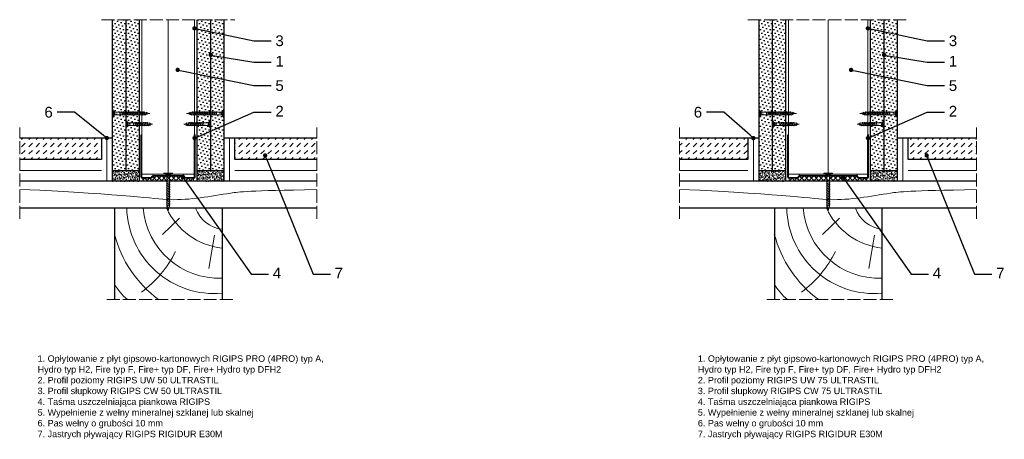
# Model space of a CAD drawing. Header units: millimetres. Extents: x 1487 to 3128, y 500 to 1564.
# Tile 1 of 3: x 1487 to 2402, y 500 to 890. Entities that reach past the tile are written whole.
import ezdxf
from ezdxf import colors
from ezdxf.entities.mleader import LeaderData, LeaderLine
from ezdxf.math import Vec2, Vec3

# ---------------------------------------------------------------- set-up
doc = ezdxf.new("R2010")
doc.units = ezdxf.units.MM
doc.linetypes.add('ACAD_ISO02W100', pattern=[15, 12, -3])
for name, color, linetype, lineweight in [('_ISOVER WELNA', 7, 'BATTING', 9), ('_RIGIPS AKCESORIA', 7, 'Continuous', 18), ('_RIGIPS G-K', 7, 'Continuous', 25), ('_RIGIPS PROFIL', 7, 'Continuous', 18), ('KRESKOWANIE', 7, 'Continuous', 9), ('OPISY', 7, 'Continuous', 9), ('PRZERYWANA', 7, 'ACAD_ISO02W100', 9)]:
    doc.layers.add(name, color=color, linetype=linetype, lineweight=lineweight)
doc.styles.get("Standard").update_dxf_attribs({"font": 'arial.ttf'})
doc.linetypes.add('BATTING', pattern='A,0.00254,-2.54,[134,ltypeshp.shx,S=2.54,R=0,X=-2.54,Y=0],-5.08,[134,ltypeshp.shx,S=2.54,R=180,X=2.54,Y=0],-2.54', length=10.16254)

# ---------------------------------------------------------------- blocks, each defined once
blk = doc.blocks.new('TN 25')
at = {"layer": '_RIGIPS AKCESORIA'}
for p, q in [((0, -0.84), (0, 7.16)), ((0, 7.16), (0.46, 7.16)), ((0.46, 4.78), (0, 4.78)), ((0, 3.5), (1.77, 3.5)), ((0, 2.83), (1.77, 2.83)), ((0.46, 1.64), (0, 1.64)), ((0.46, 7.16), (0.46, 4.78)), ((0.46, -0.84), (0.46, 1.64)), ((1.77, 3.5), (1.77, 4.2)), ((1.77, 2.83), (1.77, 2.18)), ((3.02, 4.46), (8.47, 4.46)), ((7.49, 2.01), (3.55, 2.01)), ((7.12, 4.46), (7.12, 3.18)), ((8.03, 2.01), (7.12, 4.46)), ((7.12, 3.18), (7.65, 1.53)), ((7.65, 1.53), (8.03, 2.01)), ((9.41, 2.01), (8.03, 2.01)), ((8.47, 4.46), (8.79, 5)), ((9.61, 1.51), (8.47, 4.46)), ((8.79, 5), (9.93, 2.01)), ((9, 4.46), (10.1, 4.46)), ((9.93, 2.01), (9.61, 1.51)), ((11.04, 2.01), (9.93, 2.01)), ((10.1, 4.46), (10.41, 5)), ((11.23, 1.51), (10.1, 4.46)), ((10.41, 5), (11.56, 2.01)), ((10.62, 4.46), (11.67, 4.46)), ((11.56, 2.01), (11.23, 1.51)), ((12.61, 2.01), (11.56, 2.01)), ((11.67, 4.46), (11.99, 5)), ((12.81, 1.51), (11.67, 4.46)), ((11.99, 5), (13.14, 2.01)), ((12.2, 4.46), (13.21, 4.46)), ((13.14, 2.01), (12.81, 1.51)), ((14.15, 2.01), (13.14, 2.01)), ((13.21, 4.46), (13.52, 5)), ((14.34, 1.51), (13.21, 4.46)), ((13.52, 5), (14.67, 2.01)), ((13.73, 4.46), (14.8, 4.46)), ((14.67, 2.01), (14.34, 1.51)), ((15.74, 2.01), (14.67, 2.01)), ((14.8, 4.46), (15.12, 5)), ((15.94, 1.51), (14.8, 4.46)), ((15.12, 5), (16.26, 2.01)), ((15.33, 4.46), (16.42, 4.46)), ((16.26, 2.01), (15.94, 1.51)), ((17.36, 2.01), (16.26, 2.01)), ((16.42, 4.46), (16.73, 5)), ((17.55, 1.51), (16.42, 4.46)), ((16.73, 5), (17.88, 2.01)), ((16.94, 4.46), (17.99, 4.46)), ((17.88, 2.01), (17.55, 1.51)), ((18.93, 2.01), (17.88, 2.01)), ((17.99, 4.46), (18.31, 5)), ((19.13, 1.51), (17.99, 4.46)), ((18.31, 5), (19.45, 2.01)), ((18.52, 4.46), (19.68, 4.46)), ((19.45, 2.01), (19.13, 1.51)), ((19.45, 2.01), (20.62, 2.01)), ((19.68, 4.46), (20, 5)), ((20.82, 1.51), (19.68, 4.46)), ((20, 5), (21.14, 2.01)), ((20.21, 4.46), (20.7, 4.46)), ((20.7, 4.46), (22.28, 3.98)), ((21.14, 2.01), (20.82, 1.51)), ((21.14, 2.01), (21.81, 2.12)), ((21.85, 1.83), (21.67, 3.28)), ((21.67, 3.28), (22.14, 2.4)), ((22.14, 2.4), (21.85, 1.83)), ((22.7, 2.36), (22.14, 2.4)), ((22.28, 3.98), (22.56, 4.37)), ((22.7, 2.36), (22.28, 3.98)), ((22.56, 4.37), (23.03, 2.71)), ((23.03, 2.71), (22.7, 2.36)), ((22.71, 3.85), (25, 3.24)), ((25, 3.24), (23.03, 2.71)), ((0, -0.84), (0.46, -0.84))]:
    blk.add_line(p, q, dxfattribs=at)
for centre, major_axis, ratio, start_param, end_param in [((3.09, 7.67), (0.17, 3.2), 0.826134, 1.773653, 3.180586), ((-0.04, 0.9), (0, 3.93), 0.848176, -0.720942, -0.151112), ((3.37, -1.57), (0.28, 3.57), 0.832181, 0.035984, 1.430787), ((-2.73, 15.91), (0, 14.76), 0.848176, 3.399396, 3.475072), ((0.59, 4.62), (0, 2.81), 0.848176, 3.475072, 3.862535), ((1.66, 3.18), (0, 0.895), 0.848176, -1.552777, -0.720942), ((1.66, 3.18), (0, 0.895), 0.848176, 3.862535, 4.730408)]:
    blk.add_ellipse(centre, major_axis=major_axis, ratio=ratio, start_param=start_param, end_param=end_param, dxfattribs=at)
blk = doc.blocks.new('UW 50 ULTRASTIL')
h = blk.add_hatch()
h.set_pattern_fill('ANSI31', color=256, scale=0.5, style=0)
h.paths.add_polyline_path([(-104.51, 0.56), (-104.18, 1.24, -0.286951), (-103.29, 1.8), (-82.41, 1.8), (-76.29, 1.8, -0.286951), (-75.39, 1.24), (-75.06, 0.56, 0.286951), (-74.16, 0), (-65.59, 0, 0.414214), (-64.79, 0.8), (-64.79, 40), (-65.34, 40), (-65.34, 0.8, -0.414214), (-65.59, 0.55), (-73.82, 0.55, -0.286951), (-74.72, 1.11), (-75.05, 1.79, 0.286951), (-75.94, 2.35), (-103.63, 2.35, 0.286951), (-104.53, 1.79), (-104.86, 1.11, -0.286951), (-105.76, 0.55), (-113.99, 0.55, -0.414214), (-114.24, 0.8), (-114.24, 40), (-114.79, 40), (-114.79, 0.8, 0.414214), (-113.99, 0), (-105.41, 0, 0.286951)])
for p, q in [((-114.79, 0.8), (-114.79, 40)), ((-114.79, 40), (-114.24, 40)), ((-114.24, 0.8), (-114.24, 40)), ((-65.34, 0.8), (-65.34, 40)), ((-64.79, 40), (-65.34, 40)), ((-64.79, 0.8), (-64.79, 40)), ((-113.99, 0.55), (-105.76, 0.55)), ((-113.99, 0), (-105.41, 0)), ((-104.86, 1.11), (-104.53, 1.79)), ((-104.51, 0.56), (-104.18, 1.24)), ((-103.63, 2.35), (-75.94, 2.35)), ((-103.29, 1.8), (-76.29, 1.8)), ((-75.06, 0.56), (-75.39, 1.24)), ((-74.72, 1.11), (-75.05, 1.79)), ((-74.16, 0), (-65.59, 0)), ((-73.82, 0.55), (-65.59, 0.55))]:
    blk.add_line(p, q)
for centre, radius, start, end in [((-113.99, 0.8), 0.8, 180, 270), ((-113.99, 0.8), 0.25, 180, 270), ((-105.76, 1.55), 1, 270, 334.04349), ((-105.41, 1), 1, 270, 334.04349), ((-103.63, 1.35), 1, 90, 154.04349), ((-103.29, 0.8), 1, 90, 154.04349), ((-76.29, 0.8), 1, 25.95651, 90), ((-75.94, 1.35), 1, 25.95651, 90), ((-74.16, 1), 1, 205.95651, 270), ((-73.82, 1.55), 1, 205.95651, 270), ((-65.59, 0.8), 0.8, 270, 0), ((-65.59, 0.8), 0.25, 270, 0)]:
    blk.add_arc(centre, radius, start, end)
blk = doc.blocks.new('UW 75 ULTRASTIL')
h = blk.add_hatch()
h.set_pattern_fill('ANSI31', color=256, scale=0.5, style=0)
h.paths.add_polyline_path([(-11.93, 0.56), (-11.6, 1.24, -0.286951), (-10.7, 1.8), (10.18, 1.8), (41.3, 1.8, -0.286951), (42.2, 1.24), (42.53, 0.56, 0.286951), (43.43, 0), (52, 0, 0.414214), (52.8, 0.8), (52.8, 40), (52.25, 40), (52.25, 0.8, -0.414214), (52, 0.55), (43.77, 0.55, -0.286951), (42.87, 1.11), (42.54, 1.79, 0.286951), (41.64, 2.35), (-11.04, 2.35, 0.286951), (-11.94, 1.79), (-12.27, 1.11, -0.286951), (-13.17, 0.55), (-21.4, 0.55, -0.414214), (-21.65, 0.8), (-21.65, 40), (-22.2, 40), (-22.2, 0.8, 0.414214), (-21.4, 0), (-12.83, 0, 0.286951)])
for p, q in [((-22.2, 0.8), (-22.2, 40)), ((-22.2, 40), (-21.65, 40)), ((-21.65, 0.8), (-21.65, 40)), ((52.25, 0.8), (52.25, 40)), ((52.8, 40), (52.25, 40)), ((52.8, 0.8), (52.8, 40)), ((-21.4, 0.55), (-13.17, 0.55)), ((-21.4, 0), (-12.83, 0)), ((-12.27, 1.11), (-11.94, 1.79)), ((-11.93, 0.56), (-11.6, 1.24)), ((-11.04, 2.35), (41.64, 2.35)), ((-10.7, 1.8), (41.3, 1.8)), ((42.53, 0.56), (42.2, 1.24)), ((42.87, 1.11), (42.54, 1.79)), ((43.43, 0), (52, 0)), ((43.77, 0.55), (52, 0.55))]:
    blk.add_line(p, q)
for centre, radius, start, end in [((-21.4, 0.8), 0.8, 180, 270), ((-21.4, 0.8), 0.25, 180, 270), ((-13.17, 1.55), 1, 270, 334.04349), ((-12.83, 1), 1, 270, 334.04349), ((-11.04, 1.35), 1, 90, 154.04349), ((-10.7, 0.8), 1, 90, 154.04349), ((41.3, 0.8), 1, 25.95651, 90), ((41.64, 1.35), 1, 25.95651, 90), ((43.43, 1), 1, 205.95651, 270), ((43.77, 1.55), 1, 205.95651, 270), ((52, 0.8), 0.8, 270, 0), ((52, 0.8), 0.25, 270, 0)]:
    blk.add_arc(centre, radius, start, end)
blk = doc.blocks.new('TN 35')
at = {"layer": '_RIGIPS AKCESORIA'}
for p, q in [((0, -0.84), (0, 7.16)), ((0, 7.16), (0.46, 7.16)), ((0.46, 4.78), (0, 4.78)), ((0, 3.5), (1.77, 3.5)), ((0, 2.83), (1.77, 2.83)), ((0.46, 1.64), (0, 1.64)), ((0.46, 7.16), (0.46, 4.78)), ((0.46, -0.84), (0.46, 1.64)), ((1.77, 3.5), (1.77, 4.2)), ((1.77, 2.83), (1.77, 2.18)), ((3.02, 4.46), (8.47, 4.46)), ((7.49, 2.01), (3.55, 2.01)), ((7.12, 4.46), (7.12, 3.18)), ((8.03, 2.01), (7.12, 4.46)), ((7.12, 3.18), (7.65, 1.53)), ((7.65, 1.53), (8.03, 2.01)), ((9.41, 2.01), (8.03, 2.01)), ((8.47, 4.46), (8.79, 5)), ((9.61, 1.51), (8.47, 4.46)), ((8.79, 5), (9.93, 2.01)), ((9, 4.46), (10.1, 4.46)), ((9.93, 2.01), (9.61, 1.51)), ((11.04, 2.01), (9.93, 2.01)), ((10.1, 4.46), (10.41, 5)), ((11.23, 1.51), (10.1, 4.46)), ((10.41, 5), (11.56, 2.01)), ((10.62, 4.46), (11.67, 4.46)), ((11.56, 2.01), (11.23, 1.51)), ((12.61, 2.01), (11.56, 2.01)), ((11.67, 4.46), (11.99, 5)), ((12.81, 1.51), (11.67, 4.46)), ((11.99, 5), (13.14, 2.01)), ((12.2, 4.46), (13.21, 4.46)), ((13.14, 2.01), (12.81, 1.51)), ((14.15, 2.01), (13.14, 2.01)), ((13.21, 4.46), (13.52, 5)), ((14.34, 1.51), (13.21, 4.46)), ((13.52, 5), (14.67, 2.01)), ((13.73, 4.46), (14.8, 4.46)), ((14.67, 2.01), (14.34, 1.51)), ((15.74, 2.01), (14.67, 2.01)), ((14.8, 4.46), (15.12, 5)), ((15.94, 1.51), (14.8, 4.46)), ((15.12, 5), (16.26, 2.01)), ((15.33, 4.46), (16.42, 4.46)), ((16.26, 2.01), (15.94, 1.51)), ((17.36, 2.01), (16.26, 2.01)), ((16.42, 4.46), (16.73, 5)), ((17.55, 1.51), (16.42, 4.46)), ((16.73, 5), (17.88, 2.01)), ((16.94, 4.46), (17.99, 4.46)), ((17.88, 2.01), (17.55, 1.51)), ((18.93, 2.01), (17.84, 2.01)), ((17.99, 4.46), (18.31, 5)), ((19.13, 1.51), (17.99, 4.46)), ((18.31, 5), (19.45, 2.01)), ((18.52, 4.46), (19.57, 4.46)), ((19.45, 2.01), (19.13, 1.51)), ((20.51, 2.01), (19.41, 2.01)), ((19.57, 4.46), (19.88, 5)), ((20.7, 1.51), (19.57, 4.46)), ((19.88, 5), (21.03, 2.01)), ((20.09, 4.46), (21.14, 4.46)), ((21.03, 2.01), (20.7, 1.51)), ((22.08, 2.01), (20.99, 2.01)), ((21.14, 4.46), (21.46, 5)), ((22.28, 1.51), (21.14, 4.46)), ((21.46, 5), (22.6, 2.01)), ((21.67, 4.46), (22.72, 4.46)), ((22.6, 2.01), (22.28, 1.51)), ((23.66, 2.01), (22.56, 2.01)), ((22.72, 4.46), (23.03, 5)), ((23.85, 1.51), (22.72, 4.46)), ((23.03, 5), (24.18, 2.01)), ((23.24, 4.46), (24.29, 4.46)), ((24.18, 2.01), (23.85, 1.51)), ((25.23, 2.01), (24.14, 2.01)), ((24.29, 4.46), (24.61, 5)), ((25.43, 1.51), (24.29, 4.46)), ((24.61, 5), (25.75, 2.01)), ((24.81, 4.46), (25.87, 4.46)), ((25.75, 2.01), (25.43, 1.51)), ((26.81, 2.01), (25.71, 2.01)), ((25.87, 4.46), (26.18, 5)), ((27, 1.51), (25.87, 4.46)), ((26.18, 5), (27.33, 2.01)), ((26.39, 4.46), (27.44, 4.46)), ((27.33, 2.01), (27, 1.51)), ((28.38, 2.01), (27.33, 2.01)), ((27.44, 4.46), (27.76, 5)), ((28.58, 1.51), (27.44, 4.46)), ((27.76, 5), (28.9, 2.01)), ((27.96, 4.46), (29.13, 4.46)), ((28.9, 2.01), (28.58, 1.51)), ((28.9, 2.01), (30.07, 2.01)), ((29.13, 4.46), (29.45, 5)), ((30.27, 1.51), (29.13, 4.46)), ((29.45, 5), (30.59, 2.01)), ((29.65, 4.46), (30.15, 4.46)), ((30.15, 4.46), (31.73, 3.98)), ((30.59, 2.01), (30.27, 1.51)), ((30.59, 2.01), (31.26, 2.12)), ((31.3, 1.83), (31.12, 3.28)), ((31.12, 3.28), (31.59, 2.4)), ((31.59, 2.4), (31.3, 1.83)), ((32.15, 2.36), (31.59, 2.4)), ((31.73, 3.98), (32.01, 4.37)), ((32.15, 2.36), (31.73, 3.98)), ((32.01, 4.37), (32.48, 2.71)), ((32.48, 2.71), (32.15, 2.36)), ((32.16, 3.85), (35, 3.24)), ((35, 3.24), (32.48, 2.71)), ((0, -0.84), (0.46, -0.84))]:
    blk.add_line(p, q, dxfattribs=at)
for centre, major_axis, ratio, start_param, end_param in [((3.09, 7.67), (0.17, 3.2), 0.826134, 1.773653, 3.180586), ((-0.04, 0.9), (0, 3.93), 0.848176, -0.720942, -0.151112), ((3.37, -1.57), (0.28, 3.57), 0.832181, 0.035984, 1.430787), ((-2.73, 15.91), (0, 14.76), 0.848176, 3.399396, 3.475072), ((0.59, 4.62), (0, 2.81), 0.848176, 3.475072, 3.862535), ((1.66, 3.18), (0, 0.895), 0.848176, -1.552777, -0.720942), ((1.66, 3.18), (0, 0.895), 0.848176, 3.862535, 4.730408)]:
    blk.add_ellipse(centre, major_axis=major_axis, ratio=ratio, start_param=start_param, end_param=end_param, dxfattribs=at)
blk = doc.blocks.new('drew kres')
at = {"layer": 'KRESKOWANIE'}
for p, q in [((2017.14, 418.87), (2001.31, 403.8)), ((2049.56, 403.04), (2044.28, 372.15))]:
    blk.add_line(p, q, dxfattribs=at)
for centre, radius, start, end in [((2049.6, 430.44), 81.58, 181.47193, 274.90404), ((2053.93, 433.85), 70.73, 184.46723, 272.14351), ((2063.95, 455.7), 64.99, 204.89607, 263.48248), ((2059.82, 437.89), 29.39, 198.95356, 263.65586), ((2063.5, 432.03), 110.49, 194.5935, 233.38495), ((1921.56, 433.01), 102.26, 306.02448, 333.87188), ((1998.29, 380.05), 47.17, 207.83589, 231.09163)]:
    blk.add_arc(centre, radius, start, end, dxfattribs=at)
blk = doc.blocks.new('_Dot')
at = {"color": 0, "linetype": 'ByBlock', "lineweight": -2}
blk.add_line((-0.5, 0), (-1, 0), dxfattribs=at)
at = {"color": 0, "linetype": 'ByBlock', "const_width": 0.5}
blk.add_lwpolyline([(-0.25, 0, 1), (0.25, 0, 1)], format="xyb", close=True, dxfattribs=at)

msp = doc.modelspace()

# ---------------------------------------------------------------- hatches: boundary and pattern name
at = {"layer": '_RIGIPS G-K'}
h = msp.add_hatch(dxfattribs=at)
h.set_pattern_fill('DOTS', color=256, scale=2, angle=45, style=0)
h.set_pattern_definition([(45, (-14, -693.9962), (-1.122532, 3.367596), [0, -3.175])])
h.paths.add_polyline_path([(1585.27, 890.13), (1572.77, 890.13), (1572.77, 750.13), (1585.27, 750.13)])
h = msp.add_hatch(dxfattribs=at)
h.set_pattern_fill('DOTS', color=256, scale=2, angle=45, style=0)
h.set_pattern_definition([(45, (-1.5, -693.9962), (-1.122532, 3.367596), [0, -3.175])])
h.paths.add_polyline_path([(1597.77, 890.13), (1585.27, 890.13), (1585.27, 750.13), (1597.77, 750.13)])
h = msp.add_hatch(dxfattribs=at)
h.set_pattern_fill('DOTS', color=256, scale=2, angle=45, style=0)
h.set_pattern_definition([(45, (1.5, -693.9962), (-1.122532, 3.367596), [0, -3.175])])
h.paths.add_polyline_path([(1664.27, 890.13), (1651.77, 890.13), (1651.77, 750.13), (1664.27, 750.13)])
h = msp.add_hatch(dxfattribs=at)
h.set_pattern_fill('DOTS', color=256, scale=2, angle=45, style=0)
h.set_pattern_definition([(45, (14, -693.9962), (-1.122532, 3.367596), [0, -3.175])])
h.paths.add_polyline_path([(1676.77, 890.13), (1664.27, 890.13), (1664.27, 750.13), (1676.77, 750.13)])
h = msp.add_hatch(dxfattribs=at)
h.set_pattern_fill('DOTS', color=256, scale=2, angle=45, style=0)
h.set_pattern_definition([(45, (586.7418, -693.9962), (-1.122532, 3.367596), [0, -3.175])])
h.paths.add_polyline_path([(2186.02, 890.13), (2173.52, 890.13), (2173.52, 750.13), (2186.02, 750.13)])
h = msp.add_hatch(dxfattribs=at)
h.set_pattern_fill('DOTS', color=256, scale=2, angle=45, style=0)
h.set_pattern_definition([(45, (599.2418, -693.9962), (-1.122532, 3.367596), [0, -3.175])])
h.paths.add_polyline_path([(2198.52, 890.13), (2186.02, 890.13), (2186.02, 750.13), (2198.52, 750.13)])
h = msp.add_hatch(dxfattribs=at)
h.set_pattern_fill('DOTS', color=256, scale=2, angle=45, style=0)
h.set_pattern_definition([(45, (627.2418, -693.9962), (-1.122532, 3.367596), [0, -3.175])])
h.paths.add_polyline_path([(2290.02, 890.13), (2277.52, 890.13), (2277.52, 750.13), (2290.02, 750.13)])
h = msp.add_hatch(dxfattribs=at)
h.set_pattern_fill('DOTS', color=256, scale=2, angle=45, style=0)
h.set_pattern_definition([(45, (639.7418, -693.9962), (-1.122532, 3.367596), [0, -3.175])])
h.paths.add_polyline_path([(2302.52, 890.13), (2290.02, 890.13), (2290.02, 750.13), (2302.52, 750.13)])
h = msp.add_hatch(dxfattribs=at)
h.set_pattern_fill('AR-SAND', color=256, scale=0.05, style=0)
h.set_pattern_definition([(37.5, (-1.5, -385.9353), (-0.0800016, 2.4470662), [0, -1.9304, 0, -2.159, 0, -2.06375]), (7.5, (-1.5, -385.9353), (2.2476164, 3.5841255), [0, -1.0414, 0, -1.7399, 0, -0.66675]), (327.5, (-3.062, -385.9353), (3.9549619, 0.007186), [0, -0.635, 0, -2.286, 0, -2.9845]), (317.5, (-3.062, -385.9353), (3.817782, 1.1146466), [0, -0.3175, 0, -1.4986, 0, -1.7145])])
h.paths.add_polyline_path([(1597.77, 750.13), (1572.77, 750.13), (1572.77, 740.13), (1597.77, 740.13)])
h = msp.add_hatch(dxfattribs=at)
h.set_pattern_fill('AR-SAND', color=256, scale=0.05, style=0)
h.set_pattern_definition([(37.5, (1.5, -385.9353), (-0.0800016, 2.4470662), [0, -1.9304, 0, -2.159, 0, -2.06375]), (7.5, (1.5, -385.9353), (2.2476164, 3.5841255), [0, -1.0414, 0, -1.7399, 0, -0.66675]), (327.5, (-0.062, -385.9353), (3.9549619, 0.007186), [0, -0.635, 0, -2.286, 0, -2.9845]), (317.5, (-0.062, -385.9353), (3.817782, 1.1146466), [0, -0.3175, 0, -1.4986, 0, -1.7145])])
h.paths.add_polyline_path([(1676.77, 750.13), (1651.77, 750.13), (1651.77, 740.13), (1676.77, 740.13)])
h = msp.add_hatch(dxfattribs=at)
h.set_pattern_fill('AR-SAND', color=256, scale=0.05, style=0)
h.set_pattern_definition([(37.5, (285.7418, -385.9353), (-0.0800016, 2.4470662), [0, -1.9304, 0, -2.159, 0, -2.06375]), (7.5, (285.7418, -385.9353), (2.2476164, 3.5841255), [0, -1.0414, 0, -1.7399, 0, -0.66675]), (327.5, (284.1797, -385.9353), (3.9549619, 0.007186), [0, -0.635, 0, -2.286, 0, -2.9845]), (317.5, (284.1797, -385.9353), (3.8177823, 1.1146466), [0, -0.3175, 0, -1.4986, 0, -1.7145])])
h.paths.add_polyline_path([(2198.52, 750.13), (2173.52, 750.13), (2173.52, 740.13), (2198.52, 740.13)])
h = msp.add_hatch(dxfattribs=at)
h.set_pattern_fill('AR-SAND', color=256, scale=0.05, style=0)
h.set_pattern_definition([(37.5, (288.7418, -385.9353), (-0.0800016, 2.4470662), [0, -1.9304, 0, -2.159, 0, -2.06375]), (7.5, (288.7418, -385.9353), (2.2476164, 3.5841255), [0, -1.0414, 0, -1.7399, 0, -0.66675]), (327.5, (287.1797, -385.9353), (3.9549619, 0.007186), [0, -0.635, 0, -2.286, 0, -2.9845]), (317.5, (287.1797, -385.9353), (3.8177823, 1.1146466), [0, -0.3175, 0, -1.4986, 0, -1.7145])])
h.paths.add_polyline_path([(2302.52, 750.13), (2277.52, 750.13), (2277.52, 740.13), (2302.52, 740.13)])
at = {"layer": 'KRESKOWANIE'}
h = msp.add_hatch(dxfattribs=at)
h.set_pattern_fill('DASH', color=256, scale=1.5, angle=45, style=0)
h.set_pattern_definition([(45, (0, -345.9353), (4e-16, 6.735192), [4.7625, -4.7625])])
h.paths.add_polyline_path([(1562.77, 760.13), (1562.77, 780.13), (1486.77, 780.13), (1486.77, 760.13)])
h.paths.add_polyline_path([(1686.77, 780.13), (1686.77, 760.13), (1762.77, 760.13), (1762.77, 780.13)])
h = msp.add_hatch(dxfattribs=at)
h.set_pattern_fill('DASH', color=256, scale=1.5, angle=45, style=0)
h.set_pattern_definition([(45, (287.242, -345.9353), (4e-16, 6.735192), [4.7625, -4.7625])])
h.paths.add_polyline_path([(2312.52, 780.13), (2312.52, 760.13), (2376.02, 760.13), (2376.02, 780.13)])
h.paths.add_polyline_path([(2163.52, 760.13), (2163.52, 780.13), (2100.02, 780.13), (2100.02, 760.13)])
h = msp.add_hatch(dxfattribs=at)
h.set_pattern_fill('ANSI37', color=256, angle=90, style=0)
h.set_pattern_definition([(135, (0, -693.9962), (-2.245064, -2.245064), []), (225, (0, -693.9962), (2.245064, -2.245064), [])])
h.paths.add_polyline_path([(1648.37, 743.13), (1640.4, 743.13, -0.286951), (1639.5, 743.69), (1639.17, 744.37, 0.286951), (1638.27, 744.93), (1611.28, 744.93, 0.286951), (1610.38, 744.37), (1610.05, 743.69, -0.286951), (1609.15, 743.13), (1601.17, 743.13), (1601.17, 740.13), (1648.37, 740.13)])
h = msp.add_hatch(dxfattribs=at)
h.set_pattern_fill('ANSI37', color=256, angle=90, style=0)
h.set_pattern_definition([(135, (287.2418, -693.9962), (-2.245064, -2.245064), []), (225, (287.2418, -693.9962), (2.245064, -2.245064), [])])
h.paths.add_polyline_path([(2274.12, 743.13), (2266.14, 743.13, -0.286951), (2265.24, 743.69), (2264.91, 744.37, 0.286951), (2264.02, 744.93), (2212.02, 744.93, 0.286951), (2211.12, 744.37), (2210.79, 743.69, -0.286951), (2209.89, 743.13), (2201.92, 743.13), (2201.92, 740.13), (2274.12, 740.13)])

# ---------------------------------------------------------------- linework, layer by layer
for p, q in [((1572.77, 780.13), (1486.77, 780.13)), ((1562.77, 780.13), (1562.77, 760.13)), ((1762.77, 780.13), (1676.77, 780.13)), ((1686.77, 760.13), (1686.77, 780.13)), ((2173.52, 780.13), (2100.02, 780.13)), ((2163.52, 780.13), (2163.52, 760.13)), ((2376.02, 780.13), (2302.52, 780.13)), ((2312.52, 760.13), (2312.52, 780.13)), ((1562.77, 760.13), (1486.77, 760.13)), ((1762.77, 760.13), (1686.77, 760.13)), ((2163.52, 760.13), (2100.02, 760.13)), ((2376.02, 760.13), (2312.52, 760.13)), ((1762.77, 740.13), (1486.77, 740.13)), ((2376.02, 740.13), (2100.02, 740.13)), ((1762.77, 715.13), (1486.77, 715.13)), ((1574.77, 715.13), (1574.77, 630.13)), ((1674.77, 715.13), (1674.77, 630.13)), ((2376.02, 715.13), (2100.02, 715.13)), ((2188.02, 715.13), (2188.02, 630.13)), ((2288.02, 715.13), (2288.02, 630.13))]:
    msp.add_line(p, q)
at = {"layer": '_ISOVER WELNA', "ltscale": 2.4}
msp.add_line((1624.77, 890.13), (1624.77, 745.48), dxfattribs=at)
at = {"layer": '_ISOVER WELNA', "ltscale": 3.6}
msp.add_line((2238.02, 890.13), (2238.02, 745.48), dxfattribs=at)
at = {"layer": '_ISOVER WELNA', "ltscale": 0.49}
for p, q in [((1567.77, 780.13), (1567.77, 740.13)), ((1681.77, 780.13), (1681.77, 740.13)), ((2168.52, 780.13), (2168.52, 740.13)), ((2307.52, 780.13), (2307.52, 740.13))]:
    msp.add_line(p, q, dxfattribs=at)
at = {"layer": '_ISOVER WELNA', "ltscale": 0.95}
for p, q in [((1486.77, 750.13), (1562.77, 750.13)), ((1686.77, 750.13), (1762.77, 750.13)), ((2100.02, 750.13), (2163.52, 750.13)), ((2312.52, 750.13), (2376.02, 750.13))]:
    msp.add_line(p, q, dxfattribs=at)
at = {"layer": '_RIGIPS G-K'}
for p, q in [((1572.77, 890.13), (1572.77, 740.13)), ((1585.27, 890.13), (1585.27, 750.13)), ((1597.77, 890.13), (1597.77, 740.13)), ((1651.77, 740.13), (1651.77, 890.13)), ((1664.27, 750.13), (1664.27, 890.13)), ((1676.77, 740.13), (1676.77, 890.13)), ((2173.52, 890.13), (2173.52, 740.13)), ((2186.02, 890.13), (2186.02, 750.13)), ((2198.52, 890.13), (2198.52, 740.13)), ((2277.52, 740.13), (2277.52, 890.13)), ((2290.02, 750.13), (2290.02, 890.13)), ((2302.52, 740.13), (2302.52, 890.13)), ((1572.77, 750.13), (1597.77, 750.13)), ((1651.77, 750.13), (1676.77, 750.13)), ((2173.52, 750.13), (2198.52, 750.13)), ((2277.52, 750.13), (2302.52, 750.13)), ((1664.27, 740.13), (1651.77, 740.13)), ((2276.02, 740.13), (2263.52, 740.13))]:
    msp.add_line(p, q, dxfattribs=at)
at = {"layer": '_RIGIPS PROFIL', "lineweight": 9}
for p, q in [((1600.37, 890.13), (1600.37, 746.48)), ((1649.17, 890.13), (1649.17, 746.48)), ((2201.12, 890.13), (2201.12, 746.48)), ((2274.92, 890.13), (2274.92, 746.48)), ((1649.17, 746.48), (1600.37, 746.48)), ((2274.92, 746.48), (2201.12, 746.48))]:
    msp.add_line(p, q, dxfattribs=at)
at = {"layer": 'KRESKOWANIE'}
for p, q in [((1601.17, 743.13), (1601.17, 740.13)), ((1648.37, 743.13), (1648.37, 740.13)), ((2201.92, 743.13), (2201.92, 740.13)), ((2274.12, 743.13), (2274.12, 740.13))]:
    msp.add_line(p, q, dxfattribs=at)
for points in [[(1486.77, 732.48), (1591.88, 727.79), (1627.56, 718.91), (1672.09, 727.78), (1698.94, 731.27), (1762.77, 732.25)], [(2100.02, 732.48), (2205.12, 727.79), (2240.8, 718.91), (2285.33, 727.78), (2312.18, 731.27), (2376.02, 732.25)]]:
    msp.add_open_spline(points, degree=3, knots=[6.686545, 6.686545, 6.686545, 6.686545, 59.146745, 116.016123, 140.325128, 140.325128, 140.325128, 140.325128], dxfattribs=at)
at = {"layer": 'PRZERYWANA'}
for p, q in [((1562.77, 890.13), (1686.77, 890.13)), ((2163.52, 890.13), (2312.52, 890.13)), ((1486.77, 705.13), (1486.77, 790.13)), ((1762.77, 705.13), (1762.77, 790.13)), ((1762.77, 705.13), (1762.77, 790.13)), ((2100.02, 705.13), (2100.02, 790.13)), ((2376.02, 705.13), (2376.02, 790.13)), ((1684.77, 630.13), (1564.77, 630.13)), ((2298.02, 630.13), (2178.02, 630.13))]:
    msp.add_line(p, q, dxfattribs=at)

# ---------------------------------------------------------------- block references
for name, p in [('UW 50 ULTRASTIL', (1714.56, 743.13)), ('UW 75 ULTRASTIL', (2222.72, 743.13))]:
    msp.add_blockref(name, p)
at = {"layer": '_RIGIPS AKCESORIA'}
for name, p in [('TN 35', (1572.77, 799.89)), ('TN 35', (2173.52, 799.89)), ('TN 25', (1585.27, 789.89)), ('TN 25', (2186.02, 789.89))]:
    msp.add_blockref(name, p, dxfattribs=at)
at = {"layer": '_RIGIPS AKCESORIA', "xscale": -1}
for name, p in [('TN 35', (1676.77, 799.89)), ('TN 35', (2302.52, 799.89)), ('TN 25', (1664.27, 789.89)), ('TN 25', (2290.02, 789.89))]:
    msp.add_blockref(name, p, dxfattribs=at)
at = {"layer": '_RIGIPS AKCESORIA', "rotation": 270}
for p in [(1621.61, 747.48), (2234.85, 747.48)]:
    msp.add_blockref('TN 35', p, dxfattribs=at)
at = {"layer": 'KRESKOWANIE'}
for p in [(-381.8, 286.79), (231.44, 286.79)]:
    msp.add_blockref('drew kres', p, dxfattribs=at)

# ---------------------------------------------------------------- texts
at = {"char_height": 6, "attachment_point": 1}
for s, insert, width in [('1. Opłytowanie z płyt gipsowo-kartonowych RIGIPS PRO (4PRO) typ A, Hydro typ H2, Fire typ F, Fire+ typ DF, Fire+ Hydro typ DFH2\\P2. Profil poziomy RIGIPS UW 50 ULTRASTIL\\P3. Profil słupkowy RIGIPS CW 50 ULTRASTIL\\P4. Taśma uszczelniająca piankowa RIGIPS\\P5. Wypełnienie z wełny mineralnej szklanej lub skalnej\\P6. Pas wełny o grubości 10 mm\\P7. Jastrych pływający RIGIPS RIGIDUR E30M', (1503.41, 578.28), 270.0751), ('1. Opłytowanie z płyt gipsowo-kartonowych RIGIPS PRO (4PRO) typ A, Hydro typ H2, Fire typ F, Fire+ typ DF, Fire+ Hydro typ DFH2\\P2. Profil poziomy RIGIPS UW 75 ULTRASTIL\\P3. Profil słupkowy RIGIPS CW 75 ULTRASTIL\\P4. Taśma uszczelniająca piankowa RIGIPS\\P5. Wypełnienie z wełny mineralnej szklanej lub skalnej\\P6. Pas wełny o grubości 10 mm\\P7. Jastrych pływający RIGIPS RIGIDUR E30M', (2116.96, 578.28), 268.4214)]:
    msp.add_mtext(s, dxfattribs=dict(at, insert=insert, width=width))

# ---------------------------------------------------------------- leaders
at = {"layer": 'OPISY'}
ml = msp.add_multileader_mtext('Standard', dxfattribs=at)
ml.set_content('3', color=256)
ml.set_leader_properties()
ml.set_arrow_properties(name='DOT')
ml.build(insert=Vec2(0, 0))
ctx = ml.context
ctx.base_point, ctx.char_height, ctx.landing_gap_size, ctx.plane_origin = Vec3(1720.4, 870.49), 10, 4, Vec3(1527.81, 1014.15)
notes = []
notes.append((ctx, [(0, (1, 1, 0), (1704.4, 870.49), (1, 0), 16, [(0, [(1649.16, 882.03)], 0, [])])]))
ctx.mtext.insert, ctx.mtext.flow_direction = Vec3(1724.4, 875.58), 5
ml = msp.add_multileader_mtext('Standard', dxfattribs=at)
ml.set_content('3', color=256)
ml.set_leader_properties()
ml.set_arrow_properties(name='DOT')
ml.build(insert=Vec2(0, 0))
ctx = ml.context
ctx.base_point, ctx.char_height, ctx.landing_gap_size, ctx.plane_origin = Vec3(2346.16, 870.49), 10, 4, Vec3(2153.57, 1014.15)
notes.append((ctx, [(0, (1, 1, 0), (2330.16, 870.49), (1, 0), 16, [(0, [(2274.92, 882.03)], 0, [])])]))
ctx.mtext.insert, ctx.mtext.flow_direction = Vec3(2350.16, 875.58), 5
ml = msp.add_multileader_mtext('Standard', dxfattribs=at)
ml.set_content('1', color=256)
ml.set_leader_properties()
ml.set_arrow_properties(name='DOT')
ml.build(insert=Vec2(0, 0))
ctx = ml.context
ctx.base_point, ctx.char_height, ctx.landing_gap_size, ctx.plane_origin = Vec3(1720.4, 850.55), 10, 4, Vec3(1527.81, 994.21)
notes.append((ctx, [(0, (1, 1, 0), (1704.4, 850.55), (1, 0), 16, [(0, [(1664.27, 857.35)], 0, [])])]))
ctx.mtext.insert, ctx.mtext.flow_direction = Vec3(1724.4, 856.55), 5
ml = msp.add_multileader_mtext('Standard', dxfattribs=at)
ml.set_content('1', color=256)
ml.set_leader_properties()
ml.set_arrow_properties(name='DOT')
ml.build(insert=Vec2(0, 0))
ctx = ml.context
ctx.base_point, ctx.char_height, ctx.landing_gap_size, ctx.plane_origin = Vec3(2346.16, 850.55), 10, 4, Vec3(2153.57, 994.21)
notes.append((ctx, [(0, (1, 1, 0), (2330.16, 850.55), (1, 0), 16, [(0, [(2290.02, 857.35)], 0, [])])]))
ctx.mtext.insert, ctx.mtext.flow_direction = Vec3(2350.16, 856.55), 5
ml = msp.add_multileader_mtext('Standard', dxfattribs=at)
ml.set_content('5', color=256)
ml.set_leader_properties()
ml.set_arrow_properties(name='DOT')
ml.build(insert=Vec2(0, 0))
ctx = ml.context
ctx.base_point, ctx.char_height, ctx.landing_gap_size, ctx.plane_origin = Vec3(1720.4, 828.85), 10, 4, Vec3(1527.81, 972.51)
notes.append((ctx, [(0, (1, 1, 0), (1704.4, 828.85), (1, 0), 16, [(0, [(1633.58, 843.48)], 0, [])])]))
ctx.mtext.insert, ctx.mtext.flow_direction = Vec3(1724.4, 833.94), 5
ml = msp.add_multileader_mtext('Standard', dxfattribs=at)
ml.set_content('5', color=256)
ml.set_leader_properties()
ml.set_arrow_properties(name='DOT')
ml.build(insert=Vec2(0, 0))
ctx = ml.context
ctx.base_point, ctx.char_height, ctx.landing_gap_size, ctx.plane_origin = Vec3(2346.16, 828.85), 10, 4, Vec3(2153.57, 972.51)
notes.append((ctx, [(0, (1, 1, 0), (2330.16, 828.85), (1, 0), 16, [(0, [(2259.34, 843.48)], 0, [])])]))
ctx.mtext.insert, ctx.mtext.flow_direction = Vec3(2350.16, 833.94), 5
ml = msp.add_multileader_mtext('Standard', dxfattribs=at)
ml.set_content('6', color=256)
ml.set_leader_properties()
ml.set_arrow_properties(name='DOT')
ml.build(insert=Vec2(0, 0))
ctx = ml.context
ctx.base_point, ctx.char_height, ctx.landing_gap_size, ctx.plane_origin = Vec3(1506.95, 804.12), 10, 4, Vec3(1714.14, 947.78)
ctx.text_align_type = 2
notes.append((ctx, [(0, (1, 1, 0), (1537.55, 804.12), (-1, 0), 16, [(0, [(1567.77, 780.14)], 0, [])])]))
ctx.mtext.insert, ctx.mtext.alignment, ctx.mtext.flow_direction = Vec3(1517.55, 809.21), 3, 5
ml = msp.add_multileader_mtext('Standard', dxfattribs=at)
ml.set_content('2', color=256)
ml.set_leader_properties()
ml.set_arrow_properties(name='DOT')
ml.build(insert=Vec2(0, 0))
ctx = ml.context
ctx.base_point, ctx.char_height, ctx.landing_gap_size, ctx.plane_origin = Vec3(1720.4, 804.12), 10, 4, Vec3(1527.81, 947.78)
notes.append((ctx, [(0, (1, 1, 0), (1704.4, 804.12), (1, 0), 16, [(0, [(1649.23, 780.14)], 0, [])])]))
ctx.mtext.insert, ctx.mtext.flow_direction = Vec3(1724.4, 810.12), 5
ml = msp.add_multileader_mtext('Standard', dxfattribs=at)
ml.set_content('6', color=256)
ml.set_leader_properties()
ml.set_arrow_properties(name='DOT')
ml.build(insert=Vec2(0, 0))
ctx = ml.context
ctx.base_point, ctx.char_height, ctx.landing_gap_size, ctx.plane_origin = Vec3(2110.35, 804.12), 10, 4, Vec3(2317.54, 947.78)
ctx.text_align_type = 2
notes.append((ctx, [(0, (1, 1, 0), (2140.95, 804.12), (-1, 0), 16, [(0, [(2168.52, 780.13)], 0, [])])]))
ctx.mtext.insert, ctx.mtext.alignment, ctx.mtext.flow_direction = Vec3(2120.95, 809.2), 3, 5
ml = msp.add_multileader_mtext('Standard', dxfattribs=at)
ml.set_content('2', color=256)
ml.set_leader_properties()
ml.set_arrow_properties(name='DOT')
ml.build(insert=Vec2(0, 0))
ctx = ml.context
ctx.base_point, ctx.char_height, ctx.landing_gap_size, ctx.plane_origin = Vec3(2346.16, 804.12), 10, 4, Vec3(2153.57, 947.78)
notes.append((ctx, [(0, (1, 1, 0), (2330.16, 804.12), (1, 0), 16, [(0, [(2274.99, 780.14)], 0, [])])]))
ctx.mtext.insert, ctx.mtext.flow_direction = Vec3(2350.16, 810.12), 5
ml = msp.add_multileader_mtext('Standard', dxfattribs=at)
ml.set_content('7', color=256)
ml.set_leader_properties()
ml.set_arrow_properties(name='DOT')
ml.build(insert=Vec2(0, 0))
ctx = ml.context
ctx.base_point, ctx.char_height, ctx.landing_gap_size, ctx.plane_origin = Vec3(1775.44, 653.72), 10, 4, Vec3(1582.85, 797.38)
notes.append((ctx, [(0, (1, 1, 0), (1759.44, 653.72), (1, 0), 16, [(0, [(1714.9, 764)], 0, [])])]))
ctx.mtext.insert, ctx.mtext.flow_direction = Vec3(1779.44, 659.72), 5
ml = msp.add_multileader_mtext('Standard', dxfattribs=at)
ml.set_content('7', color=256)
ml.set_leader_properties()
ml.set_arrow_properties(name='DOT')
ml.build(insert=Vec2(0, 0))
ctx = ml.context
ctx.base_point, ctx.char_height, ctx.landing_gap_size, ctx.plane_origin = Vec3(2390.15, 653.72), 10, 4, Vec3(2197.56, 797.38)
notes.append((ctx, [(0, (1, 1, 0), (2374.15, 653.72), (1, 0), 16, [(0, [(2329.6, 764)], 0, [])])]))
ctx.mtext.insert, ctx.mtext.flow_direction = Vec3(2394.15, 659.72), 5
ml = msp.add_multileader_mtext('Standard', dxfattribs=at)
ml.set_content('4', color=256)
ml.set_leader_properties()
ml.set_arrow_properties(name='DOT')
ml.build(insert=Vec2(0, 0))
ctx = ml.context
ctx.base_point, ctx.char_height, ctx.landing_gap_size, ctx.plane_origin = Vec3(1717.96, 653.72), 10, 4, Vec3(1525.37, 797.38)
notes.append((ctx, [(0, (1, 1, 0), (1701.96, 653.72), (1, 0), 16, [(0, [(1638.27, 743.93)], 0, [])])]))
ctx.mtext.insert, ctx.mtext.flow_direction = Vec3(1721.96, 659.72), 5
ml = msp.add_multileader_mtext('Standard', dxfattribs=at)
ml.set_content('4', color=256)
ml.set_leader_properties()
ml.set_arrow_properties(name='DOT')
ml.build(insert=Vec2(0, 0))
ctx = ml.context
ctx.base_point, ctx.char_height, ctx.landing_gap_size, ctx.plane_origin = Vec3(2331.2, 653.72), 10, 4, Vec3(2138.61, 797.38)
notes.append((ctx, [(0, (1, 1, 0), (2315.2, 653.72), (1, 0), 16, [(0, [(2251.52, 743.93)], 0, [])])]))
ctx.mtext.insert, ctx.mtext.flow_direction = Vec3(2335.2, 659.72), 5
for ctx, leaders in notes:
    for number, flags, end, landing, length, lines in leaders:
        leader = LeaderData()
        leader.index, (leader.has_last_leader_line, leader.has_dogleg_vector, leader.attachment_direction) = number, flags
        leader.last_leader_point, leader.dogleg_vector, leader.dogleg_length = Vec3(end), Vec3(landing), length
        for number, points, colour, breaks in lines:
            line = LeaderLine()
            line.index, line.vertices, line.color, line.breaks = number, Vec3.list(points), colors.encode_raw_color(colour), breaks
            leader.lines.append(line)
        ctx.leaders.append(leader)

doc.saveas('drawing.dxf')
